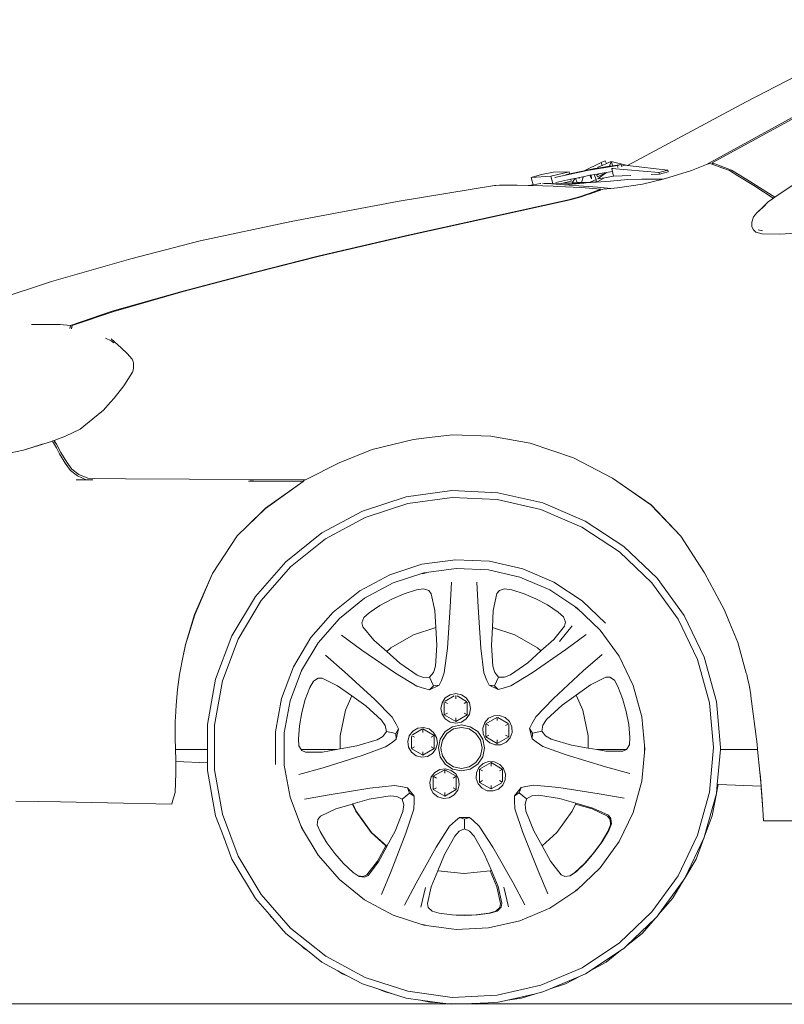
# Model space of a CAD drawing. Header units: inches. Extents: x 1987 to 3775, y 142 to 1299.
# Tile 25 of 50: x 2471 to 2510, y 1212 to 1262. Entities that reach past the tile are written whole.
import ezdxf

# ---------------------------------------------------------------- set-up
doc = ezdxf.new("R2010")
doc.units = ezdxf.units.IN
doc.header["$MEASUREMENT"] = 0
doc.layers.add('CAR', color=173, linetype='Continuous', lineweight=13)

# ---------------------------------------------------------------- blocks, each defined once
blk = doc.blocks.new('A$C476D423A')
at = {"layer": 'CAR'}
for p, q in [((-31.923, 49.758), (-39.987, 45.613)), ((-34.958, 46.209), (-41.713, 42.523)), ((-39.987, 45.613), (-45.988, 42.394)), ((-36.161, 45.654), (-41.998, 42.429)), ((-38.538, 40.786), (-34.477, 43.537)), ((-47.328, 42.534), (-48.181, 42.116)), ((-46.498, 42.384), (-48.03, 42.126)), ((-47.492, 42.255), (-46.905, 42.346)), ((-47.486, 42.294), (-47.268, 42.392)), ((-47.118, 42.617), (-47.328, 42.534)), ((-47.328, 42.534), (-47.268, 42.392)), ((-47.268, 42.392), (-47.063, 42.484)), ((-47.118, 42.617), (-47.063, 42.484)), ((-47.063, 42.484), (-46.822, 42.593)), ((-46.905, 42.346), (-46.822, 42.593)), ((-46.905, 42.346), (-46.729, 42.373)), ((-46.822, 42.593), (-45.988, 42.394)), ((-46.729, 42.373), (-46.822, 42.593)), ((-46.729, 42.373), (-46.316, 42.438)), ((-46.316, 42.438), (-46.498, 42.384)), ((-46.498, 42.384), (-46.474, 42.286)), ((-46.316, 42.438), (-46.297, 42.359)), ((-46.297, 42.359), (-46.111, 42.405)), ((-46.297, 42.359), (-46.293, 42.343)), ((-45.993, 42.391), (-46.111, 42.405)), ((-45.988, 42.394), (-45.993, 42.391)), ((-43.959, 42.146), (-45.993, 42.391)), ((-41.998, 42.429), (-42.765, 42.133)), ((-41.829, 42.495), (-41.998, 42.429)), ((-41.677, 42.437), (-41.829, 42.495)), ((-41.713, 42.523), (-41.313, 42.374)), ((-41.713, 42.523), (-41.677, 42.437)), ((-41.23, 42.268), (-41.677, 42.437)), ((-41.313, 42.374), (-40.737, 42.149)), ((-50.858, 41.779), (-50.348, 41.924)), ((-49.865, 41.84), (-50.858, 41.779)), ((-50.348, 41.924), (-49.736, 42.049)), ((-48.946, 42.064), (-49.865, 41.84)), ((-49.865, 41.84), (-49.777, 41.47)), ((-48.946, 42.064), (-49.736, 42.049)), ((-48.03, 42.126), (-49.672, 41.777)), ((-49.124, 41.912), (-48.921, 41.956)), ((-48.921, 41.956), (-48.946, 42.064)), ((-48.921, 41.956), (-48.181, 42.116)), ((-48.42, 41.78), (-48.174, 41.832)), ((-48.239, 41.8), (-48.174, 41.832)), ((-48.181, 42.116), (-47.651, 42.23)), ((-48.174, 41.832), (-47.969, 41.876)), ((-47.969, 41.876), (-47.89, 41.889)), ((-47.89, 41.889), (-47.832, 41.899)), ((-47.815, 41.711), (-47.89, 41.889)), ((-47.832, 41.899), (-47.676, 41.925)), ((-47.832, 41.899), (-47.815, 41.711)), ((-47.676, 41.925), (-47.536, 41.948)), ((-47.573, 41.676), (-47.676, 41.925)), ((-47.651, 42.23), (-47.492, 42.255)), ((-47.544, 41.894), (-47.37, 41.976)), ((-47.536, 41.948), (-47.544, 41.894)), ((-47.544, 41.894), (-47.509, 41.816)), ((-47.536, 41.948), (-47.37, 41.976)), ((-47.509, 41.816), (-47.24, 41.944)), ((-47.497, 41.707), (-47.162, 41.959)), ((-47.486, 42.294), (-47.492, 42.255)), ((-47.37, 41.976), (-47.071, 42.027)), ((-47.24, 41.944), (-47.078, 42.022)), ((-47.162, 41.959), (-47.24, 41.944)), ((-47.162, 41.959), (-47.078, 42.022)), ((-47.152, 41.769), (-46.693, 41.851)), ((-47.078, 42.022), (-47.071, 42.027)), ((-47.071, 42.027), (-46.758, 42.079)), ((-46.797, 42.232), (-46.79, 42.237)), ((-46.79, 42.237), (-46.739, 42.249)), ((-46.79, 42.237), (-44.402, 42.028)), ((-46.79, 42.237), (-46.693, 41.851)), ((-46.693, 41.851), (-45.832, 41.886)), ((-44.801, 41.928), (-44.381, 41.946)), ((-44.402, 42.028), (-43.959, 42.146)), ((-44.402, 42.028), (-44.381, 41.946)), ((-44.381, 41.946), (-43.935, 42.066)), ((-43.935, 42.066), (-43.959, 42.146)), ((-42.765, 42.133), (-43.905, 41.772)), ((-40.837, 42.129), (-41.23, 42.268)), ((-40.418, 41.87), (-40.837, 42.129)), ((-40.737, 42.149), (-39.957, 41.682)), ((-39.611, 41.368), (-40.418, 41.87)), ((-52.717, 41.369), (-57.535, 40.59)), ((-52.652, 41.374), (-52.717, 41.369)), ((-52.465, 41.383), (-52.652, 41.374)), ((-52.134, 41.39), (-52.465, 41.383)), ((-51.578, 41.39), (-52.134, 41.39)), ((-51.578, 41.39), (-51.014, 41.379)), ((-50.771, 41.416), (-51.014, 41.379)), ((-50.792, 41.375), (-51.014, 41.379)), ((-50.771, 41.416), (-50.858, 41.779)), ((-50.792, 41.375), (-49.749, 41.337)), ((-50.392, 41.474), (-50.771, 41.416)), ((-50.392, 41.474), (-50.377, 41.477)), ((-50.299, 41.485), (-50.201, 41.48)), ((-50.201, 41.48), (-49.856, 41.473)), ((-50.201, 41.48), (-49.832, 41.458)), ((-49.832, 41.458), (-49.513, 41.465)), ((-49.832, 41.458), (-49.181, 41.414)), ((-49.749, 41.337), (-49.54, 41.328)), ((-49.61, 41.527), (-48.856, 41.687)), ((-49.54, 41.328), (-48.343, 41.265)), ((-49.513, 41.465), (-49.347, 41.468)), ((-49.347, 41.468), (-48.195, 41.491)), ((-49.347, 41.468), (-49.26, 41.489)), ((-49.26, 41.489), (-48.834, 41.593)), ((-49.26, 41.489), (-49.141, 41.49)), ((-49.181, 41.414), (-48.195, 41.491)), ((-49.181, 41.414), (-48.222, 41.342)), ((-49.141, 41.49), (-48.792, 41.507)), ((-49.141, 41.49), (-48.077, 41.501)), ((-48.856, 41.687), (-48.653, 41.73)), ((-48.834, 41.593), (-48.856, 41.687)), ((-48.653, 41.73), (-48.792, 41.507)), ((-48.792, 41.507), (-48.536, 41.519)), ((-48.653, 41.73), (-48.626, 41.736)), ((-48.626, 41.736), (-48.42, 41.78)), ((-48.626, 41.736), (-48.536, 41.519)), ((-48.536, 41.519), (-48.35, 41.527)), ((-48.42, 41.78), (-48.435, 41.731)), ((-48.35, 41.527), (-48.324, 41.528)), ((-48.324, 41.528), (-48.239, 41.8)), ((-48.324, 41.528), (-47.877, 41.549)), ((-48.222, 41.342), (-47.518, 41.285)), ((-48.195, 41.491), (-48.077, 41.501)), ((-48.077, 41.501), (-47.579, 41.54)), ((-47.877, 41.549), (-47.573, 41.676)), ((-47.877, 41.549), (-47.579, 41.563)), ((-47.573, 41.676), (-47.579, 41.563)), ((-47.579, 41.54), (-46.849, 41.597)), ((-47.532, 41.565), (-47.579, 41.54)), ((-47.579, 41.563), (-47.532, 41.565)), ((-47.152, 41.769), (-47.532, 41.565)), ((-47.497, 41.707), (-47.152, 41.769)), ((-45.97, 41.675), (-46.849, 41.597)), ((-45.234, 41.441), (-46.5, 41.254)), ((-45.267, 41.697), (-45.97, 41.675)), ((-44.282, 41.702), (-45.267, 41.697)), ((-44.193, 41.7), (-45.234, 41.441)), ((-44.193, 41.7), (-44.282, 41.702)), ((-43.905, 41.772), (-44.193, 41.7)), ((-39.957, 41.682), (-38.538, 40.786)), ((-38.63, 40.738), (-39.611, 41.368)), ((-48.033, 40.938), (-48.42, 40.8)), ((-47.339, 41.195), (-48.343, 41.265)), ((-48.34, 40.8), (-47.964, 40.934)), ((-48.033, 40.938), (-48.019, 40.943)), ((-48.033, 40.938), (-47.964, 40.934)), ((-48.019, 40.943), (-47.339, 41.195)), ((-47.939, 40.943), (-47.964, 40.934)), ((-47.227, 41.195), (-47.939, 40.943)), ((-47.518, 41.285), (-46.836, 41.226)), ((-46.836, 41.226), (-47.227, 41.195)), ((-46.5, 41.254), (-46.836, 41.226)), ((-57.535, 40.59), (-62.993, 39.562)), ((-51.576, 40.069), (-48.977, 40.645)), ((-48.897, 40.645), (-51.496, 40.069)), ((-48.977, 40.645), (-48.42, 40.8)), ((-48.34, 40.8), (-48.897, 40.645)), ((-39.14, 40.28), (-38.881, 40.54)), ((-39.14, 40.288), (-38.881, 40.54)), ((-38.881, 40.54), (-38.617, 40.729)), ((-38.63, 40.738), (-38.538, 40.786)), ((-38.63, 40.738), (-38.617, 40.729)), ((-38.617, 40.729), (-38.538, 40.786)), ((-57.086, 38.866), (-51.576, 40.069)), ((-51.496, 40.069), (-57.006, 38.866)), ((-39.615, 39.782), (-39.451, 39.991)), ((-39.451, 39.991), (-39.14, 40.288)), ((-39.451, 39.991), (-39.14, 40.28)), ((-62.993, 39.562), (-67.597, 38.569)), ((-39.711, 39.524), (-39.615, 39.782)), ((-39.709, 39.279), (-39.711, 39.524)), ((-61.645, 37.809), (-57.086, 38.866)), ((-57.006, 38.866), (-61.565, 37.809)), ((-39.626, 39.125), (-39.709, 39.279)), ((-39.506, 39.02), (-39.626, 39.125)), ((-39.189, 38.929), (-39.506, 39.02)), ((-39.381, 39.133), (-39.165, 39.081)), ((-38.298, 38.917), (-39.189, 38.929)), ((-36.073, 39.046), (-38.298, 38.917)), ((-67.597, 38.569), (-71.109, 37.668)), ((-71.109, 37.668), (-75.126, 36.514)), ((-64.894, 36.978), (-61.645, 37.809)), ((-61.565, 37.809), (-64.814, 36.978)), ((-68.538, 36.012), (-64.894, 36.978)), ((-64.814, 36.978), (-68.466, 36.012)), ((-75.126, 36.514), (-78.877, 35.281)), ((-72.045, 35.019), (-68.538, 36.012)), ((-68.466, 36.012), (-71.965, 34.999)), ((-74.157, 34.287), (-72.045, 35.019)), ((-71.965, 34.999), (-74.077, 34.287)), ((-76.14, 34.352), (-74.676, 34.351)), ((-74.676, 34.351), (-74.157, 34.287)), ((-74.19, 34.141), (-74.17, 34.228)), ((-74.157, 34.287), (-74.17, 34.228)), ((-74.17, 34.228), (-74.092, 34.219)), ((-74.092, 34.219), (-74.113, 34.126)), ((-74.092, 34.219), (-74.077, 34.287)), ((-72.385, 33.657), (-72.105, 33.525)), ((-72.105, 33.525), (-71.966, 33.413)), ((-72.101, 33.613), (-71.592, 33.159)), ((-71.592, 33.159), (-71.294, 32.883)), ((-71.294, 32.883), (-71.042, 32.6)), ((-71.042, 32.6), (-70.985, 32.46)), ((-71.006, 32.506), (-71.025, 32.554)), ((-71.006, 32.506), (-70.985, 32.46)), ((-70.985, 32.46), (-70.982, 32.417)), ((-70.979, 32.368), (-70.982, 32.417)), ((-70.979, 32.362), (-70.979, 32.368)), ((-71.023, 31.935), (-71.462, 31.247)), ((-70.995, 32.033), (-71.023, 31.935)), ((-70.975, 32.175), (-70.995, 32.033)), ((-70.981, 32.148), (-70.995, 32.033)), ((-70.979, 32.362), (-70.976, 32.318)), ((-70.976, 32.318), (-70.975, 32.175)), ((-71.462, 31.247), (-71.953, 30.627)), ((-72.143, 30.415), (-72.513, 30.003)), ((-71.953, 30.626), (-72.143, 30.415)), ((-71.953, 30.627), (-71.953, 30.626)), ((-72.58, 29.947), (-73.671, 29.045)), ((-72.513, 30.003), (-72.58, 29.947)), ((-73.671, 29.045), (-74.415, 28.701)), ((-75.071, 28.451), (-76.533, 27.987)), ((-75.019, 28.472), (-75.071, 28.451)), ((-74.868, 28.103), (-75.071, 28.451)), ((-74.99, 28.485), (-74.991, 28.483)), ((-74.991, 28.483), (-74.935, 28.393)), ((-74.417, 28.701), (-74.99, 28.485)), ((-74.967, 28.381), (-74.935, 28.393)), ((-74.935, 28.393), (-74.872, 28.29)), ((-74.415, 28.701), (-74.417, 28.701)), ((-58.909, 28.017), (-56.823, 28.527)), ((-58.905, 28.02), (-56.823, 28.527)), ((-56.823, 28.527), (-56.165, 28.609)), ((-56.165, 28.609), (-54.837, 28.773)), ((-56.165, 28.609), (-54.837, 28.769)), ((-54.837, 28.773), (-52.907, 28.703)), ((-54.837, 28.769), (-52.907, 28.703)), ((-52.907, 28.703), (-50.909, 28.351)), ((-76.533, 27.987), (-78.371, 27.606)), ((-75.595, 28.289), (-76.533, 27.987)), ((-74.801, 28.168), (-74.872, 28.29)), ((-74.872, 28.29), (-74.798, 28.169)), ((-74.714, 27.805), (-74.868, 28.103)), ((-74.798, 28.169), (-74.801, 28.168)), ((-74.801, 28.168), (-74.797, 28.161)), ((-74.796, 28.167), (-74.798, 28.169)), ((-74.642, 27.869), (-74.797, 28.161)), ((-74.796, 28.167), (-74.642, 27.869)), ((-60.574, 27.355), (-58.909, 28.017)), ((-60.573, 27.353), (-58.909, 28.017)), ((-58.909, 28.017), (-58.905, 28.02)), ((-50.909, 28.351), (-48.722, 27.608)), ((-74.422, 27.326), (-74.714, 27.805)), ((-74.642, 27.869), (-74.35, 27.39)), ((-74.641, 27.865), (-74.642, 27.869)), ((-74.349, 27.385), (-74.641, 27.865)), ((-74.097, 27.033), (-74.35, 27.39)), ((-74.097, 27.033), (-74.349, 27.385)), ((-48.722, 27.608), (-46.757, 26.569)), ((-74.168, 26.968), (-74.422, 27.326)), ((-73.812, 26.693), (-74.168, 26.968)), ((-74.097, 27.033), (-73.741, 26.757)), ((-62.269, 26.489), (-60.574, 27.355)), ((-62.269, 26.489), (-60.573, 27.353)), ((-73.88, 26.496), (-73.365, 26.49)), ((-73.365, 26.49), (-73.812, 26.693)), ((-73.741, 26.757), (-73.284, 26.571)), ((-73.03, 26.486), (-73.365, 26.49)), ((-73.284, 26.571), (-73.281, 26.569)), ((-73.284, 26.571), (-72.971, 26.566)), ((-72.969, 26.565), (-73.281, 26.569)), ((-72.971, 26.566), (-73.281, 26.569)), ((-72.971, 26.566), (-71.374, 26.549)), ((-71.374, 26.549), (-72.969, 26.565)), ((-71.374, 26.549), (-68.163, 26.52)), ((-68.163, 26.52), (-65.069, 26.497)), ((-64.912, 26.416), (-65.151, 26.417)), ((-65.069, 26.497), (-64.825, 26.497)), ((-62.397, 26.409), (-64.912, 26.416)), ((-62.321, 26.489), (-64.825, 26.497)), ((-64.305, 25.059), (-62.397, 26.409)), ((-64.297, 25.049), (-62.397, 26.409)), ((-62.397, 26.409), (-62.321, 26.489)), ((-62.321, 26.489), (-62.269, 26.489)), ((-46.757, 26.569), (-44.802, 25.233)), ((-46.757, 26.569), (-44.805, 25.233)), ((-54.873, 25.945), (-57.182, 25.631)), ((-52.544, 25.841), (-54.873, 25.945)), ((-57.182, 25.631), (-59.399, 24.91)), ((-57.104, 25.288), (-54.857, 25.593)), ((-54.857, 25.593), (-52.592, 25.492)), ((-52.592, 25.492), (-50.381, 24.988)), ((-50.272, 25.323), (-52.544, 25.841)), ((-65.231, 24.154), (-64.305, 25.059)), ((-65.231, 24.154), (-64.297, 25.049)), ((-59.399, 24.91), (-61.451, 23.805)), ((-59.261, 24.587), (-57.104, 25.288)), ((-50.381, 24.988), (-48.296, 24.098)), ((-48.129, 24.408), (-50.272, 25.323)), ((-44.805, 25.233), (-43.301, 23.643)), ((-44.802, 25.233), (-43.301, 23.643)), ((-61.257, 23.512), (-59.261, 24.587)), ((-46.183, 23.124), (-48.129, 24.408)), ((-65.734, 23.663), (-65.231, 24.154)), ((-48.296, 24.098), (-46.404, 22.849)), ((-66.977, 21.758), (-65.734, 23.663)), ((-66.977, 21.749), (-65.734, 23.663)), ((-61.451, 23.805), (-63.273, 22.352)), ((-63.03, 22.097), (-61.257, 23.512)), ((-43.301, 23.643), (-42.314, 22.126)), ((-44.499, 21.514), (-46.183, 23.124)), ((-54.683, 22.451), (-56.385, 22.22)), ((-52.968, 22.374), (-54.683, 22.451)), ((-46.404, 22.849), (-44.765, 21.283)), ((-63.273, 22.352), (-64.806, 20.596)), ((-64.521, 20.389), (-63.03, 22.097)), ((-56.385, 22.22), (-58.018, 21.69)), ((-54.663, 22.006), (-56.286, 21.786)), ((-53.027, 21.932), (-54.663, 22.006)), ((-51.431, 21.568), (-53.027, 21.932)), ((-51.293, 21.992), (-52.968, 22.374)), ((-49.714, 21.317), (-51.293, 21.992)), ((-42.314, 22.126), (-42.093, 21.785)), ((-42.314, 22.126), (-42.092, 21.787)), ((-67.883, 19.676), (-66.977, 21.758)), ((-67.877, 19.669), (-66.977, 21.749)), ((-58.018, 21.69), (-59.53, 20.876)), ((-56.286, 21.786), (-57.843, 21.28)), ((-56.173, 21.789), (-56.376, 21.744)), ((-49.925, 20.924), (-51.431, 21.568)), ((-43.128, 19.629), (-44.499, 21.514)), ((-42.093, 21.785), (-41.086, 19.895)), ((-42.092, 21.787), (-41.086, 19.895)), ((-57.843, 21.28), (-59.285, 20.504)), ((-57.29, 20.723), (-56.662, 20.925)), ((-56.662, 20.925), (-56.304, 20.982)), ((-56.304, 20.982), (-56.039, 20.895)), ((-54.954, 20.044), (-54.898, 21.315)), ((-53.608, 21.315), (-53.552, 20.044)), ((-52.47, 20.897), (-52.205, 20.984)), ((-52.205, 20.984), (-51.847, 20.927)), ((-51.847, 20.927), (-51.219, 20.725)), ((-48.559, 20.022), (-49.925, 20.924)), ((-48.292, 20.378), (-49.714, 21.317)), ((-44.765, 21.283), (-43.432, 19.449)), ((-64.806, 20.596), (-66.001, 18.595)), ((-59.53, 20.876), (-60.873, 19.805)), ((-59.285, 20.504), (-60.565, 19.483)), ((-58.509, 20.134), (-57.911, 20.452)), ((-57.911, 20.452), (-57.29, 20.723)), ((-56.039, 20.895), (-55.915, 20.733)), ((-55.915, 20.733), (-55.729, 19.884)), ((-52.78, 19.886), (-52.594, 20.735)), ((-52.594, 20.735), (-52.47, 20.897)), ((-51.219, 20.725), (-50.621, 20.465)), ((-50.621, 20.465), (-50.044, 20.162)), ((-65.684, 18.442), (-64.521, 20.389)), ((-59.058, 19.768), (-58.509, 20.134)), ((-55.1, 17.978), (-54.954, 20.044)), ((-53.552, 20.044), (-53.406, 17.978)), ((-50.044, 20.162), (-49.492, 19.8)), ((-48.502, 19.95), (-48.647, 20.066)), ((-47.375, 18.891), (-48.559, 20.022)), ((-48.281, 20.371), (-48.292, 20.378)), ((-47.1, 19.241), (-48.281, 20.371)), ((-68.339, 18.156), (-67.883, 19.676)), ((-68.337, 18.149), (-67.877, 19.669)), ((-60.873, 19.805), (-62.003, 18.512)), ((-60.565, 19.483), (-61.643, 18.25)), ((-59.422, 19.262), (-59.325, 19.523)), ((-59.325, 19.523), (-59.058, 19.768)), ((-55.729, 19.884), (-55.682, 19.02)), ((-52.827, 19.023), (-52.78, 19.886)), ((-49.492, 19.8), (-49.223, 19.556)), ((-49.223, 19.556), (-49.125, 19.296)), ((-43.432, 19.449), (-42.447, 17.406)), ((-42.117, 17.529), (-43.128, 19.629)), ((-41.086, 19.895), (-40.833, 19.285)), ((-59.371, 19.063), (-59.422, 19.262)), ((-58.822, 18.39), (-59.371, 19.063)), ((-56.816, 18.652), (-55.682, 19.02)), ((-55.682, 19.02), (-55.634, 18.128)), ((-52.875, 18.13), (-52.827, 19.023)), ((-52.827, 19.023), (-51.683, 18.652)), ((-49.174, 19.097), (-49.718, 18.42)), ((-48.794, 19.116), (-49.434, 18.319)), ((-49.125, 19.296), (-49.174, 19.097)), ((-40.833, 19.285), (-40.413, 18.265)), ((-40.833, 19.285), (-40.412, 18.27)), ((-66.001, 18.595), (-66.82, 16.412)), ((-66.48, 16.319), (-65.684, 18.442)), ((-62.003, 18.512), (-62.884, 17.038)), ((-60.46, 18.628), (-59.429, 17.883)), ((-57.959, 17.992), (-56.816, 18.652)), ((-51.683, 18.652), (-50.541, 17.992)), ((-49.111, 17.918), (-48.085, 18.67)), ((-46.413, 17.566), (-47.375, 18.891)), ((-68.471, 17.502), (-68.339, 18.156)), ((-68.471, 17.502), (-68.337, 18.149)), ((-61.643, 18.25), (-62.482, 16.844)), ((-58.164, 17.807), (-58.822, 18.39)), ((-58.164, 17.807), (-57.959, 17.992)), ((-55.634, 18.128), (-55.708, 17.063)), ((-55.256, 16.725), (-55.1, 17.978)), ((-53.406, 17.978), (-53.251, 16.725)), ((-52.801, 17.065), (-52.875, 18.13)), ((-50.541, 17.992), (-50.368, 17.836)), ((-49.718, 18.42), (-50.368, 17.836)), ((-40.413, 18.265), (-39.987, 16.718)), ((-40.412, 18.27), (-39.987, 16.718)), ((-68.628, 16.731), (-68.471, 17.502)), ((-60.301, 16.784), (-61.261, 17.618)), ((-59.429, 17.883), (-57.72, 16.713)), ((-57.506, 17.224), (-58.164, 17.807)), ((-50.368, 17.836), (-51.027, 17.245)), ((-50.812, 16.736), (-49.111, 17.918)), ((-47.277, 17.666), (-48.232, 16.825)), ((-45.702, 16.091), (-46.413, 17.566)), ((-41.496, 15.283), (-42.117, 17.529)), ((-62.884, 17.038), (-63.487, 15.43)), ((-56.625, 16.62), (-57.506, 17.224)), ((-55.708, 17.063), (-55.811, 16.74)), ((-52.698, 16.743), (-52.801, 17.065)), ((-51.027, 17.245), (-51.903, 16.635)), ((-42.447, 17.406), (-41.844, 15.22)), ((-68.679, 16.389), (-68.642, 16.649)), ((-68.642, 16.649), (-68.628, 16.731)), ((-62.482, 16.844), (-63.058, 15.311)), ((-62.42, 16.926), (-62.504, 16.752)), ((-61.875, 16.31), (-61.642, 16.463)), ((-61.642, 16.463), (-61.438, 16.459)), ((-61.438, 16.459), (-60.657, 16.078)), ((-58.774, 15.385), (-60.301, 16.784)), ((-57.72, 16.713), (-56.642, 16.055)), ((-56.309, 16.5), (-56.625, 16.62)), ((-56.007, 16.511), (-56.309, 16.5)), ((-55.811, 16.74), (-56.007, 16.511)), ((-55.797, 16.076), (-56.007, 16.511)), ((-55.405, 16.346), (-55.256, 16.725)), ((-53.251, 16.725), (-53.101, 16.346)), ((-52.511, 16.517), (-52.72, 16.081)), ((-52.511, 16.517), (-52.698, 16.743)), ((-52.218, 16.513), (-52.511, 16.517)), ((-51.903, 16.635), (-52.218, 16.513)), ((-51.886, 16.072), (-50.812, 16.736)), ((-48.232, 16.825), (-49.75, 15.416)), ((-47.871, 16.121), (-47.093, 16.508)), ((-47.093, 16.508), (-46.888, 16.513)), ((-46.888, 16.513), (-46.655, 16.362)), ((-39.987, 16.718), (-39.965, 16.641)), ((-39.965, 16.641), (-39.925, 16.469)), ((-39.925, 16.469), (-39.845, 16.113)), ((-39.925, 16.469), (-39.842, 16.117)), ((-68.743, 15.889), (-68.696, 16.272)), ((-68.741, 15.889), (-68.679, 16.389)), ((-68.696, 16.272), (-68.679, 16.389)), ((-66.82, 16.412), (-67.236, 14.119)), ((-66.885, 14.088), (-66.48, 16.319)), ((-62.285, 15.376), (-62.053, 15.994)), ((-62.053, 15.994), (-61.875, 16.31)), ((-60.657, 16.078), (-59.929, 15.561)), ((-56.642, 16.055), (-56.252, 15.937)), ((-56.252, 15.937), (-56.002, 15.877)), ((-56.002, 15.877), (-55.514, 16.113)), ((-56.002, 15.877), (-55.797, 16.076)), ((-55.797, 16.076), (-55.514, 16.113)), ((-55.514, 16.113), (-55.405, 16.346)), ((-53.101, 16.346), (-52.992, 16.113)), ((-52.992, 16.113), (-52.72, 16.081)), ((-52.992, 16.113), (-52.525, 15.889)), ((-52.72, 16.081), (-52.525, 15.889)), ((-52.525, 15.889), (-52.275, 15.951)), ((-52.275, 15.951), (-51.886, 16.072)), ((-48.59, 15.604), (-47.871, 16.121)), ((-46.655, 16.362), (-46.475, 16.047)), ((-46.475, 16.047), (-46.239, 15.43)), ((-45.267, 14.512), (-45.702, 16.091)), ((-39.845, 16.113), (-39.761, 15.632)), ((-39.842, 16.117), (-39.761, 15.632)), ((-68.816, 15.1), (-68.743, 15.889)), ((-68.809, 15.101), (-68.741, 15.889)), ((-60.251, 14.837), (-59.929, 15.561)), ((-59.929, 15.561), (-59.223, 15.06)), ((-55.206, 15.464), (-55.369, 15.221)), ((-54.752, 15.562), (-55.212, 15.297)), ((-54.963, 15.627), (-55.206, 15.464)), ((-54.676, 15.684), (-54.963, 15.627)), ((-54.681, 15.58), (-54.681, 15.425)), ((-54.388, 15.627), (-54.676, 15.684)), ((-54.129, 15.285), (-54.614, 15.565)), ((-54.145, 15.464), (-54.388, 15.627)), ((-53.982, 15.221), (-54.145, 15.464)), ((-49.299, 15.094), (-48.59, 15.604)), ((-48.59, 15.604), (-48.249, 14.837)), ((-39.761, 15.632), (-39.751, 15.558)), ((-39.751, 15.558), (-39.44, 13.129)), ((-68.849, 14.483), (-68.809, 15.101)), ((-68.849, 14.483), (-68.816, 15.1)), ((-63.487, 15.43), (-63.794, 13.74)), ((-63.058, 15.311), (-63.35, 13.7)), ((-62.459, 14.722), (-62.285, 15.376)), ((-59.223, 15.06), (-58.434, 14.34)), ((-57.889, 14.485), (-58.774, 15.385)), ((-55.369, 15.221), (-55.426, 14.933)), ((-55.257, 14.606), (-55.257, 15.234)), ((-55.241, 15.262), (-55.103, 15.182)), ((-54.113, 15.266), (-54.259, 15.182)), ((-54.105, 14.606), (-54.105, 15.253)), ((-53.925, 14.933), (-53.982, 15.221)), ((-49.75, 15.416), (-50.629, 14.51)), ((-50.082, 14.369), (-49.299, 15.094)), ((-46.239, 15.43), (-46.06, 14.777)), ((-41.844, 15.22), (-41.64, 12.962)), ((-41.287, 12.962), (-41.496, 15.283)), ((-68.86, 14.286), (-68.849, 14.483)), ((-62.581, 14.056), (-62.459, 14.722)), ((-60.525, 13.547), (-60.251, 14.837)), ((-57.684, 14.132), (-57.889, 14.485)), ((-55.426, 14.933), (-55.369, 14.646)), ((-55.369, 14.646), (-55.206, 14.403)), ((-55.257, 14.606), (-55.103, 14.695)), ((-55.257, 14.606), (-54.681, 14.273)), ((-54.681, 14.273), (-54.105, 14.606)), ((-54.681, 14.451), (-54.681, 14.273)), ((-54.105, 14.606), (-54.259, 14.695)), ((-54.145, 14.403), (-53.982, 14.646)), ((-53.982, 14.646), (-53.925, 14.933)), ((-52.603, 14.477), (-53.153, 14.16)), ((-52.751, 14.555), (-53.016, 14.431)), ((-52.458, 14.568), (-52.751, 14.555)), ((-52.577, 14.479), (-52.577, 14.314)), ((-52.028, 14.175), (-52.549, 14.476)), ((-52.183, 14.468), (-52.458, 14.568)), ((-51.967, 14.271), (-52.183, 14.468)), ((-50.629, 14.51), (-50.83, 14.155)), ((-48.249, 14.837), (-47.974, 13.547)), ((-46.06, 14.777), (-45.933, 14.112)), ((-45.12, 12.881), (-45.267, 14.512)), ((-68.871, 13.449), (-68.86, 14.286)), ((-68.869, 13.453), (-68.86, 14.286)), ((-67.236, 14.119), (-67.236, 12.849)), ((-66.884, 11.82), (-66.885, 14.088)), ((-62.636, 13.398), (-62.581, 14.056)), ((-58.434, 14.34), (-58.245, 14.06)), ((-58.245, 14.06), (-58.187, 13.763)), ((-57.57, 13.902), (-57.684, 14.132)), ((-56.312, 13.966), (-56.602, 13.926)), ((-56.028, 13.893), (-56.312, 13.966)), ((-55.215, 13.757), (-54.837, 14.009)), ((-55.206, 14.403), (-54.963, 14.24)), ((-54.963, 14.24), (-54.676, 14.183)), ((-54.837, 14.009), (-54.391, 14.098)), ((-54.391, 13.975), (-54.79, 13.896)), ((-54.676, 14.183), (-54.388, 14.24)), ((-54.391, 14.098), (-53.946, 14.009)), ((-53.993, 13.896), (-54.391, 13.975)), ((-54.388, 14.24), (-54.145, 14.403)), ((-53.946, 14.009), (-53.568, 13.757)), ((-53.214, 14.214), (-53.313, 13.939)), ((-53.016, 14.431), (-53.214, 14.214)), ((-53.153, 14.16), (-52.999, 14.07)), ((-53.153, 13.494), (-53.153, 14.16)), ((-52.014, 14.152), (-52.156, 14.07)), ((-52.001, 13.494), (-52.001, 14.118)), ((-51.842, 14.005), (-51.967, 14.271)), ((-51.829, 13.713), (-51.842, 14.005)), ((-50.83, 14.155), (-50.943, 13.924)), ((-50.325, 13.79), (-50.269, 14.087)), ((-50.269, 14.087), (-50.082, 14.369)), ((-45.933, 14.112), (-45.874, 13.455)), ((-68.852, 12.849), (-68.871, 13.449)), ((-68.852, 12.849), (-68.869, 13.453)), ((-63.794, 13.74), (-63.793, 12.099)), ((-63.35, 13.7), (-63.35, 12.063)), ((-60.525, 13.547), (-60.525, 12.882)), ((-58.367, 13.519), (-58.657, 13.346)), ((-58.187, 13.763), (-58.367, 13.519)), ((-57.716, 13.657), (-58.187, 13.763)), ((-57.716, 13.657), (-57.57, 13.902)), ((-57.688, 13.373), (-57.716, 13.657)), ((-57.688, 13.373), (-57.57, 13.902)), ((-57.031, 13.543), (-57.105, 13.26)), ((-56.855, 13.777), (-57.031, 13.543)), ((-56.924, 12.926), (-56.924, 13.515)), ((-56.903, 13.552), (-56.77, 13.475)), ((-56.354, 13.894), (-56.865, 13.598)), ((-56.602, 13.926), (-56.855, 13.777)), ((-56.348, 13.895), (-56.348, 13.719)), ((-55.772, 13.564), (-56.345, 13.895)), ((-55.795, 13.716), (-56.028, 13.893)), ((-55.772, 13.564), (-55.926, 13.475)), ((-55.646, 13.464), (-55.795, 13.716)), ((-55.772, 12.899), (-55.772, 13.564)), ((-55.606, 13.174), (-55.646, 13.464)), ((-55.467, 13.379), (-55.215, 13.757)), ((-55.128, 13.67), (-55.353, 13.332)), ((-54.79, 13.896), (-55.128, 13.67)), ((-53.655, 13.67), (-53.993, 13.896)), ((-53.429, 13.332), (-53.655, 13.67)), ((-53.568, 13.757), (-53.316, 13.379)), ((-53.313, 13.939), (-53.3, 13.647)), ((-53.3, 13.647), (-53.176, 13.381)), ((-53.153, 13.494), (-52.999, 13.583)), ((-53.153, 13.494), (-52.577, 13.162)), ((-52.577, 13.162), (-52.001, 13.494)), ((-52.001, 13.494), (-52.156, 13.583)), ((-51.929, 13.437), (-51.829, 13.713)), ((-50.943, 13.924), (-50.795, 13.681)), ((-50.943, 13.924), (-50.821, 13.397)), ((-50.795, 13.681), (-50.821, 13.397)), ((-50.795, 13.681), (-50.325, 13.79)), ((-50.144, 13.547), (-50.325, 13.79)), ((-49.852, 13.376), (-50.144, 13.547)), ((-47.974, 13.547), (-47.974, 12.924)), ((-45.874, 13.455), (-45.898, 13.093)), ((-62.61, 13.036), (-62.636, 13.398)), ((-62.496, 12.849), (-62.61, 13.036)), ((-59.678, 13.032), (-60.525, 12.882)), ((-58.657, 13.346), (-59.678, 13.032)), ((-59.411, 12.546), (-58.226, 12.982)), ((-58.226, 12.982), (-57.89, 13.214)), ((-57.89, 13.214), (-57.688, 13.373)), ((-57.105, 13.26), (-57.064, 12.97)), ((-57.064, 12.97), (-56.916, 12.717)), ((-56.914, 12.904), (-56.77, 12.988)), ((-55.772, 12.899), (-55.926, 12.988)), ((-55.679, 12.89), (-55.606, 13.174)), ((-55.556, 12.934), (-55.467, 13.379)), ((-55.353, 13.332), (-55.433, 12.934)), ((-53.35, 12.934), (-53.429, 13.332)), ((-53.316, 13.379), (-53.227, 12.934)), ((-53.176, 13.381), (-52.96, 13.184)), ((-52.96, 13.184), (-52.685, 13.084)), ((-52.685, 13.084), (-52.392, 13.097)), ((-52.577, 13.34), (-52.577, 13.162)), ((-52.392, 13.097), (-52.127, 13.221)), ((-52.127, 13.221), (-51.929, 13.437)), ((-50.821, 13.397), (-50.618, 13.239)), ((-50.618, 13.239), (-50.281, 13.009)), ((-50.281, 13.009), (-49.093, 12.582)), ((-48.829, 13.069), (-49.852, 13.376)), ((-47.974, 12.924), (-48.829, 13.069)), ((-45.898, 13.093), (-46.041, 12.854)), ((-45.14, 12.796), (-45.139, 12.96)), ((-41.64, 12.962), (-41.843, 10.704)), ((-41.297, 12.849), (-41.287, 12.962)), ((-39.44, 13.129), (-39.411, 12.849)), ((-67.236, 12.849), (-68.852, 12.849)), ((-68.837, 12.329), (-68.852, 12.849)), ((-67.236, 12.849), (-67.235, 12.173)), ((-60.711, 12.849), (-62.496, 12.849)), ((-62.465, 12.798), (-62.496, 12.849)), ((-62.278, 12.714), (-62.465, 12.798)), ((-61.41, 12.726), (-62.278, 12.714)), ((-60.711, 12.849), (-61.41, 12.726)), ((-61.39, 11.935), (-59.411, 12.546)), ((-60.525, 12.882), (-60.711, 12.849)), ((-56.916, 12.717), (-56.682, 12.541)), ((-56.902, 12.887), (-56.348, 12.566)), ((-56.682, 12.541), (-56.398, 12.467)), ((-56.398, 12.467), (-56.108, 12.508)), ((-56.348, 12.566), (-55.772, 12.899)), ((-56.348, 12.745), (-56.348, 12.566)), ((-56.108, 12.508), (-55.856, 12.656)), ((-55.856, 12.656), (-55.679, 12.89)), ((-55.467, 12.488), (-55.556, 12.934)), ((-55.215, 12.11), (-55.467, 12.488)), ((-55.433, 12.934), (-55.392, 12.728)), ((-55.391, 12.726), (-55.392, 12.728)), ((-55.385, 12.69), (-55.385, 12.694)), ((-55.385, 12.69), (-55.353, 12.535)), ((-55.353, 12.535), (-55.128, 12.197)), ((-53.655, 12.197), (-53.429, 12.535)), ((-53.316, 12.488), (-53.568, 12.11)), ((-53.429, 12.535), (-53.35, 12.934)), ((-53.227, 12.934), (-53.316, 12.488)), ((-49.093, 12.582), (-47.11, 11.983)), ((-47.536, 12.849), (-47.974, 12.924)), ((-46.051, 12.849), (-47.536, 12.849)), ((-47.096, 12.775), (-47.536, 12.849)), ((-46.227, 12.769), (-47.096, 12.775)), ((-46.051, 12.849), (-46.227, 12.769)), ((-46.041, 12.854), (-46.051, 12.849)), ((-45.267, 11.251), (-45.12, 12.881)), ((-41.455, 11.092), (-41.297, 12.849)), ((-39.411, 12.849), (-41.297, 12.849)), ((-39.411, 12.849), (-39.294, 11.708)), ((-68.834, 12.24), (-68.837, 12.329)), ((-68.834, 12.24), (-68.825, 11.985)), ((-68.834, 12.24), (-67.235, 12.173)), ((-68.827, 11.664), (-68.825, 11.985)), ((-67.235, 12.173), (-67.235, 11.788)), ((-63.35, 12.063), (-63.058, 10.452)), ((-54.837, 11.858), (-55.215, 12.11)), ((-55.128, 12.197), (-54.79, 11.972)), ((-54.79, 11.972), (-54.391, 11.892)), ((-54.391, 11.892), (-53.993, 11.972)), ((-53.993, 11.972), (-53.655, 12.197)), ((-53.568, 12.11), (-53.946, 11.858)), ((-53.291, 12.143), (-53.507, 11.946)), ((-52.895, 12.19), (-53.471, 11.858)), ((-53.015, 12.242), (-53.291, 12.143)), ((-52.722, 12.229), (-53.015, 12.242)), ((-52.33, 11.864), (-52.895, 12.19)), ((-52.895, 12.19), (-52.895, 12.012)), ((-52.457, 12.104), (-52.722, 12.229)), ((-52.26, 11.887), (-52.457, 12.104)), ((-47.11, 11.983), (-45.883, 11.648)), ((-68.873, 10.684), (-68.827, 11.664)), ((-68.869, 10.685), (-68.827, 11.664)), ((-67.235, 11.788), (-67.028, 10.644)), ((-66.479, 9.589), (-66.884, 11.82)), ((-62.614, 11.591), (-61.39, 11.935)), ((-55.918, 11.47), (-55.996, 11.188)), ((-55.737, 11.7), (-55.918, 11.47)), ((-55.237, 11.833), (-55.813, 11.5)), ((-55.813, 11.5), (-55.658, 11.411)), ((-55.813, 10.835), (-55.813, 11.5)), ((-55.482, 11.844), (-55.737, 11.7)), ((-55.191, 11.88), (-55.482, 11.844)), ((-54.66, 11.5), (-55.237, 11.833)), ((-55.237, 11.833), (-55.237, 11.655)), ((-54.909, 11.801), (-55.191, 11.88)), ((-54.678, 11.62), (-54.909, 11.801)), ((-54.391, 11.769), (-54.837, 11.858)), ((-54.66, 11.5), (-54.815, 11.411)), ((-54.534, 11.365), (-54.678, 11.62)), ((-54.66, 10.835), (-54.66, 11.5)), ((-53.946, 11.858), (-54.391, 11.769)), ((-53.632, 11.681), (-53.646, 11.389)), ((-53.507, 11.946), (-53.632, 11.681)), ((-53.471, 11.858), (-53.317, 11.768)), ((-53.471, 11.192), (-53.471, 11.858)), ((-52.322, 11.856), (-52.473, 11.768)), ((-52.319, 11.233), (-52.319, 11.849)), ((-52.161, 11.612), (-52.26, 11.887)), ((-52.175, 11.319), (-52.161, 11.612)), ((-39.294, 11.708), (-39.27, 11.469)), ((-39.294, 11.708), (-39.237, 10.999)), ((-39.27, 11.469), (-39.198, 10.523)), ((-57.77, 11.03), (-59.026, 10.896)), ((-57.367, 10.97), (-57.77, 11.03)), ((-57.115, 10.917), (-57.367, 10.97)), ((-55.996, 11.188), (-55.961, 10.897)), ((-54.578, 10.792), (-54.499, 11.074)), ((-54.499, 11.074), (-54.534, 11.365)), ((-53.646, 11.389), (-53.547, 11.113)), ((-53.547, 11.113), (-53.35, 10.896)), ((-53.471, 11.192), (-53.317, 11.281)), ((-53.471, 11.192), (-52.895, 10.86)), ((-52.895, 10.86), (-52.349, 11.175)), ((-52.895, 11.038), (-52.895, 10.86)), ((-52.517, 10.857), (-52.3, 11.054)), ((-52.332, 11.2), (-52.473, 11.281)), ((-52.3, 11.054), (-52.175, 11.319)), ((-51.126, 10.991), (-51.378, 10.936)), ((-50.723, 11.054), (-51.126, 10.991)), ((-49.467, 10.929), (-50.723, 11.054)), ((-45.702, 9.672), (-45.267, 11.251)), ((-41.495, 10.644), (-41.455, 11.092)), ((-41.414, 11.091), (-41.495, 10.644)), ((-41.455, 11.092), (-41.414, 11.091)), ((-41.414, 11.091), (-39.237, 10.999)), ((-39.23, 10.911), (-39.237, 10.999)), ((-68.996, 10.24), (-68.869, 10.685)), ((-68.996, 10.24), (-68.873, 10.684)), ((-67.027, 10.64), (-67.028, 10.644)), ((-67.026, 10.636), (-67.027, 10.64)), ((-67.026, 10.636), (-66.819, 9.495)), ((-61.071, 10.569), (-62.321, 10.335)), ((-59.026, 10.896), (-61.071, 10.569)), ((-59.05, 10.342), (-57.996, 10.512)), ((-57.996, 10.512), (-57.659, 10.486)), ((-57.659, 10.486), (-57.391, 10.347)), ((-57.015, 10.65), (-57.391, 10.347)), ((-57.015, 10.65), (-57.115, 10.917)), ((-56.775, 10.496), (-57.115, 10.917)), ((-56.775, 10.496), (-57.015, 10.65)), ((-56.776, 10.238), (-56.775, 10.496)), ((-55.961, 10.897), (-55.817, 10.642)), ((-55.817, 10.642), (-55.587, 10.461)), ((-55.813, 10.835), (-55.658, 10.924)), ((-55.813, 10.835), (-55.237, 10.503)), ((-55.587, 10.461), (-55.305, 10.383)), ((-55.237, 10.503), (-54.66, 10.835)), ((-55.237, 10.681), (-55.237, 10.503)), ((-55.014, 10.418), (-54.759, 10.562)), ((-54.66, 10.835), (-54.815, 10.924)), ((-54.759, 10.562), (-54.578, 10.792)), ((-53.35, 10.896), (-53.085, 10.772)), ((-53.085, 10.772), (-52.792, 10.758)), ((-52.792, 10.758), (-52.517, 10.857)), ((-51.378, 10.936), (-51.715, 10.513)), ((-51.476, 10.669), (-51.715, 10.513)), ((-51.715, 10.513), (-51.712, 10.256)), ((-51.378, 10.936), (-51.476, 10.669)), ((-51.476, 10.669), (-51.098, 10.368)), ((-51.098, 10.368), (-50.831, 10.509)), ((-50.831, 10.509), (-50.494, 10.538)), ((-50.494, 10.538), (-49.439, 10.375)), ((-47.42, 10.616), (-49.467, 10.929)), ((-46.168, 10.39), (-47.42, 10.616)), ((-41.843, 10.704), (-42.446, 8.518)), ((-42.109, 8.417), (-41.497, 10.636)), ((-41.497, 10.636), (-41.704, 9.495)), ((-41.496, 10.64), (-41.497, 10.636)), ((-41.495, 10.644), (-41.496, 10.64)), ((-39.23, 10.911), (-39.156, 9.825)), ((-39.23, 10.911), (-39.221, 10.798)), ((-39.171, 10.069), (-39.221, 10.798)), ((-39.221, 10.798), (-39.201, 10.532)), ((-39.221, 10.798), (-39.198, 10.523)), ((-39.201, 10.532), (-39.201, 10.523)), ((-39.198, 10.486), (-39.201, 10.523)), ((-39.198, 10.523), (-39.185, 10.305)), ((-39.198, 10.486), (-39.197, 10.478)), ((-39.185, 10.305), (-39.197, 10.478)), ((-76.925, 10.241), (-74.664, 10.21)), ((-74.664, 10.21), (-72.292, 10.166)), ((-72.292, 10.166), (-69.037, 10.089)), ((-68.996, 10.24), (-69.037, 10.089)), ((-63.058, 10.452), (-62.482, 8.918)), ((-60.739, 9.851), (-59.899, 10.095)), ((-59.899, 10.095), (-59.879, 10.101)), ((-59.737, 9.732), (-59.899, 10.095)), ((-59.879, 10.101), (-59.05, 10.342)), ((-59.714, 9.732), (-59.879, 10.101)), ((-57.391, 10.347), (-57.311, 10.055)), ((-57.311, 10.055), (-57.356, 9.72)), ((-56.803, 9.831), (-56.776, 10.238)), ((-55.305, 10.383), (-55.014, 10.418)), ((-51.712, 10.256), (-51.683, 9.849)), ((-51.176, 10.076), (-51.098, 10.368)), ((-51.128, 9.741), (-51.176, 10.076)), ((-49.439, 10.375), (-48.604, 10.139)), ((-48.624, 10.095), (-48.785, 9.732)), ((-48.604, 10.139), (-48.624, 10.095)), ((-47.784, 9.851), (-48.624, 10.095)), ((-48.604, 10.139), (-47.747, 9.895)), ((-39.185, 10.305), (-39.171, 10.069)), ((-39.171, 10.069), (-39.156, 9.825)), ((-66.819, 9.495), (-66.414, 8.417)), ((-65.682, 7.467), (-66.479, 9.589)), ((-61.653, 9.319), (-61.523, 9.477)), ((-61.523, 9.477), (-60.739, 9.851)), ((-58.962, 8.665), (-59.737, 9.732)), ((-58.939, 8.665), (-59.714, 9.732)), ((-57.356, 9.72), (-57.745, 8.725)), ((-57.198, 8.632), (-56.803, 9.831)), ((-51.683, 9.849), (-51.279, 8.652)), ((-50.733, 8.749), (-51.128, 9.741)), ((-48.785, 9.732), (-49.561, 8.665)), ((-47, 9.477), (-47.784, 9.851)), ((-47.747, 9.895), (-46.96, 9.526)), ((-46.87, 9.319), (-47, 9.477)), ((-46.96, 9.526), (-46.829, 9.37)), ((-46.413, 8.197), (-45.702, 9.672)), ((-41.704, 9.495), (-42.109, 8.417)), ((-39.156, 9.825), (-39.117, 9.249)), ((-62.501, 9.001), (-62.43, 8.854)), ((-61.678, 9.042), (-61.653, 9.319)), ((-61.541, 8.706), (-61.678, 9.042)), ((-54.99, 8.975), (-55.666, 7.908)), ((-54.693, 9.254), (-54.99, 8.975)), ((-54.495, 9.418), (-54.693, 9.254)), ((-53.988, 9.419), (-54.495, 9.418)), ((-54.241, 9.33), (-54.495, 9.418)), ((-53.988, 9.419), (-54.241, 9.33)), ((-54.241, 9.33), (-54.239, 8.846)), ((-53.789, 9.257), (-53.988, 9.419)), ((-53.489, 8.98), (-53.789, 9.257)), ((-52.806, 7.918), (-53.489, 8.98)), ((-46.982, 8.706), (-46.845, 9.042)), ((-46.802, 9.092), (-46.937, 8.755)), ((-46.845, 9.042), (-46.87, 9.319)), ((-46.829, 9.37), (-46.802, 9.092)), ((-39.117, 9.249), (-34.177, 9.249)), ((-62.482, 8.918), (-61.643, 7.513)), ((-61.201, 8.14), (-61.541, 8.706)), ((-58.208, 7.986), (-58.962, 8.665)), ((-58.158, 7.961), (-58.939, 8.665)), ((-57.745, 8.725), (-58.158, 7.961)), ((-57.949, 6.702), (-57.198, 8.632)), ((-55.253, 7.544), (-54.73, 8.475)), ((-54.73, 8.475), (-54.5, 8.723)), ((-54.5, 8.723), (-54.239, 8.846)), ((-54.239, 8.846), (-53.978, 8.724)), ((-53.978, 8.724), (-53.746, 8.478)), ((-53.746, 8.478), (-53.217, 7.551)), ((-51.279, 8.652), (-50.515, 6.727)), ((-50.314, 7.986), (-50.733, 8.749)), ((-49.561, 8.665), (-50.314, 7.986)), ((-47.322, 8.14), (-46.982, 8.706)), ((-46.937, 8.755), (-47.273, 8.187)), ((-42.446, 8.518), (-43.429, 6.474)), ((-66.408, 8.393), (-66.414, 8.417)), ((-66.414, 8.417), (-66.397, 8.371)), ((-66.397, 8.371), (-66.408, 8.393)), ((-66.397, 8.371), (-66, 7.313)), ((-60.797, 7.597), (-61.201, 8.14)), ((-58.636, 7.208), (-58.208, 7.986)), ((-58.165, 7.947), (-58.208, 7.986)), ((-49.886, 7.208), (-50.314, 7.986)), ((-47.726, 7.597), (-47.322, 8.14)), ((-47.273, 8.187), (-47.674, 7.642)), ((-47.375, 6.872), (-46.413, 8.197)), ((-43.098, 6.352), (-42.126, 8.371)), ((-42.126, 8.371), (-42.523, 7.313)), ((-42.126, 8.371), (-42.115, 8.393)), ((-42.115, 8.393), (-42.109, 8.417)), ((-61.643, 7.513), (-60.565, 6.28)), ((-60.351, 7.087), (-60.797, 7.597)), ((-58.165, 7.947), (-58.581, 7.178)), ((-58.158, 7.961), (-58.165, 7.947)), ((-55.666, 7.908), (-56.681, 6.103)), ((-55.587, 6.723), (-55.253, 7.544)), ((-53.217, 7.551), (-52.878, 6.735)), ((-51.779, 6.119), (-52.806, 7.918)), ((-48.172, 7.087), (-47.726, 7.597)), ((-47.674, 7.642), (-48.116, 7.129)), ((-66, 7.313), (-65.425, 6.352)), ((-64.519, 5.52), (-65.682, 7.467)), ((-59.87, 6.636), (-60.351, 7.087)), ((-59.172, 6.524), (-58.636, 7.208)), ((-58.581, 7.178), (-59.112, 6.49)), ((-49.351, 6.524), (-49.886, 7.208)), ((-48.653, 6.636), (-48.172, 7.087)), ((-48.116, 7.129), (-48.594, 6.674)), ((-42.523, 7.313), (-43.098, 6.352)), ((-59.621, 6.466), (-59.87, 6.636)), ((-59.354, 6.431), (-59.172, 6.524)), ((-59.112, 6.49), (-59.294, 6.396)), ((-58.441, 5.529), (-57.949, 6.702)), ((-55.917, 5.915), (-55.59, 6.717)), ((-55.59, 6.717), (-55.587, 6.723)), ((-55.585, 6.715), (-55.59, 6.717)), ((-55.562, 6.715), (-55.587, 6.723)), ((-54.273, 6.577), (-55.585, 6.715)), ((-54.261, 6.578), (-55.562, 6.715)), ((-54.261, 6.578), (-54.273, 6.577)), ((-54.25, 6.577), (-54.261, 6.578)), ((-52.938, 6.715), (-54.25, 6.577)), ((-52.933, 6.717), (-52.938, 6.715)), ((-52.878, 6.735), (-52.933, 6.717)), ((-52.606, 5.915), (-52.933, 6.717)), ((-52.878, 6.735), (-52.541, 5.927)), ((-50.515, 6.727), (-50.015, 5.558)), ((-49.168, 6.431), (-49.351, 6.524)), ((-48.901, 6.466), (-48.653, 6.636)), ((-48.594, 6.674), (-48.892, 6.467)), ((-48.559, 5.741), (-47.375, 6.872)), ((-43.429, 6.474), (-44.762, 4.639)), ((-65.397, 6.293), (-65.425, 6.352)), ((-65.425, 6.352), (-65.358, 6.24)), ((-65.358, 6.24), (-65.397, 6.293)), ((-65.358, 6.24), (-64.804, 5.312)), ((-60.565, 6.28), (-59.285, 5.259)), ((-59.621, 6.466), (-59.354, 6.431)), ((-59.57, 6.431), (-59.621, 6.466)), ((-59.294, 6.396), (-59.57, 6.431)), ((-56.681, 6.103), (-57.275, 4.978)), ((-51.177, 4.999), (-51.779, 6.119)), ((-48.901, 6.466), (-49.168, 6.431)), ((-48.892, 6.467), (-48.901, 6.466)), ((-44.424, 4.506), (-43.165, 6.24)), ((-43.165, 6.24), (-43.719, 5.312)), ((-43.165, 6.24), (-43.126, 6.293)), ((-43.126, 6.293), (-43.098, 6.352)), ((-63.027, 3.813), (-64.519, 5.52)), ((-56.444, 4.886), (-56.215, 5.882)), ((-56.112, 5.069), (-55.917, 5.915)), ((-52.411, 5.069), (-52.606, 5.915)), ((-52.541, 5.927), (-52.341, 5.082)), ((-52.244, 5.896), (-52.008, 4.901)), ((-49.925, 4.838), (-48.559, 5.741)), ((-48.626, 5.71), (-48.521, 5.793)), ((-64.804, 5.312), (-64.099, 4.506)), ((-59.285, 5.259), (-57.843, 4.483)), ((-56.069, 4.869), (-56.112, 5.069)), ((-52.454, 4.869), (-52.411, 5.069)), ((-52.341, 5.082), (-52.383, 4.881)), ((-43.719, 5.312), (-44.424, 4.506)), ((-64.027, 4.407), (-64.099, 4.506)), ((-64.099, 4.506), (-63.937, 4.321)), ((-57.843, 4.483), (-56.286, 3.977)), ((-55.867, 4.677), (-56.069, 4.869)), ((-55.519, 4.575), (-55.867, 4.677)), ((-54.88, 4.492), (-55.519, 4.575)), ((-54.88, 4.492), (-54.656, 4.483)), ((-54.864, 4.49), (-54.88, 4.492)), ((-54.656, 4.483), (-54.864, 4.49)), ((-54.261, 4.47), (-54.656, 4.483)), ((-54.261, 4.47), (-53.867, 4.483)), ((-53.867, 4.483), (-54.224, 4.469)), ((-53.643, 4.492), (-53.867, 4.483)), ((-53.643, 4.492), (-53.004, 4.575)), ((-53.585, 4.494), (-53.643, 4.492)), ((-52.931, 4.584), (-53.585, 4.494)), ((-53.004, 4.575), (-52.656, 4.677)), ((-52.583, 4.688), (-52.931, 4.584)), ((-52.656, 4.677), (-52.454, 4.869)), ((-52.383, 4.881), (-52.583, 4.688)), ((-51.431, 4.195), (-49.925, 4.838)), ((-44.762, 4.639), (-46.401, 3.072)), ((-44.496, 4.407), (-44.424, 4.506)), ((-63.937, 4.321), (-64.027, 4.407)), ((-63.937, 4.321), (-63.27, 3.558)), ((-56.342, 4.008), (-56.214, 3.979)), ((-54.224, 4.469), (-54.261, 4.47)), ((-53.027, 3.831), (-51.431, 4.195)), ((-46.037, 2.932), (-44.585, 4.321)), ((-44.585, 4.321), (-45.253, 3.558)), ((-44.585, 4.321), (-44.496, 4.407)), ((-63.27, 3.558), (-62.486, 2.932)), ((-61.254, 2.4), (-63.027, 3.813)), ((-56.286, 3.977), (-54.663, 3.757)), ((-54.663, 3.757), (-53.027, 3.831)), ((-45.253, 3.558), (-46.037, 2.932)), ((-46.401, 3.072), (-48.293, 1.822)), ((-62.343, 2.795), (-62.486, 2.932)), ((-62.486, 2.932), (-62.175, 2.685)), ((-62.175, 2.685), (-62.343, 2.795)), ((-62.175, 2.685), (-61.448, 2.105)), ((-47.885, 1.67), (-46.347, 2.685)), ((-46.347, 2.685), (-47.075, 2.105)), ((-46.347, 2.685), (-46.18, 2.795)), ((-46.18, 2.795), (-46.037, 2.932)), ((-61.448, 2.105), (-60.638, 1.67)), ((-59.257, 1.326), (-61.254, 2.4)), ((-47.075, 2.105), (-47.885, 1.67)), ((-60.398, 1.511), (-60.638, 1.67)), ((-60.638, 1.67), (-60.13, 1.396)), ((-60.13, 1.396), (-60.398, 1.511)), ((-48.293, 1.822), (-50.378, 0.93)), ((-48.393, 1.396), (-48.125, 1.511)), ((-48.125, 1.511), (-47.885, 1.67)), ((-60.13, 1.396), (-59.395, 1.001)), ((-59.395, 1.001), (-58.612, 0.747)), ((-57.1, 0.626), (-59.257, 1.326)), ((-49.911, 0.747), (-48.393, 1.396)), ((-49.128, 1.001), (-49.911, 0.747)), ((-48.393, 1.396), (-49.128, 1.001)), ((-58.255, 0.594), (-58.612, 0.747)), ((-58.612, 0.747), (-57.871, 0.506)), ((-57.871, 0.506), (-58.255, 0.594)), ((-57.871, 0.506), (-57.178, 0.282)), ((-54.853, 0.322), (-57.1, 0.626)), ((-50.378, 0.93), (-52.588, 0.425)), ((-52.056, 0.185), (-50.652, 0.506)), ((-50.652, 0.506), (-51.345, 0.282)), ((-50.652, 0.506), (-50.268, 0.594)), ((-50.268, 0.594), (-49.911, 0.747)), ((-57.178, 0.282), (-56.467, 0.185)), ((-55.982, 0.075), (-56.467, 0.185)), ((-56.467, 0.185), (-55.479, 0.052)), ((-55.479, 0.052), (-55.982, 0.075)), ((-55.479, 0.052), (-54.869, -0.031)), ((-52.588, 0.425), (-54.853, 0.322)), ((-54.261, -0.003), (-53.043, 0.052)), ((-53.043, 0.052), (-53.654, -0.031)), ((-53.043, 0.052), (-52.54, 0.075)), ((-52.54, 0.075), (-52.056, 0.185)), ((-51.345, 0.282), (-52.056, 0.185)), ((-54.869, -0.031), (-54.261, -0.003)), ((-53.654, -0.031), (-54.261, -0.003))]:
    blk.add_line(p, q, dxfattribs=at)

msp = doc.modelspace()

# ---------------------------------------------------------------- linework, layer by layer
at = {"layer": 'CAR'}
msp.add_line((2001.69, 1212.071), (3554.696, 1212.071), dxfattribs=at)

# ---------------------------------------------------------------- block references
msp.add_blockref('A$C476D423A', (2548.174, 1212.071), dxfattribs=at)

doc.saveas('drawing.dxf')
